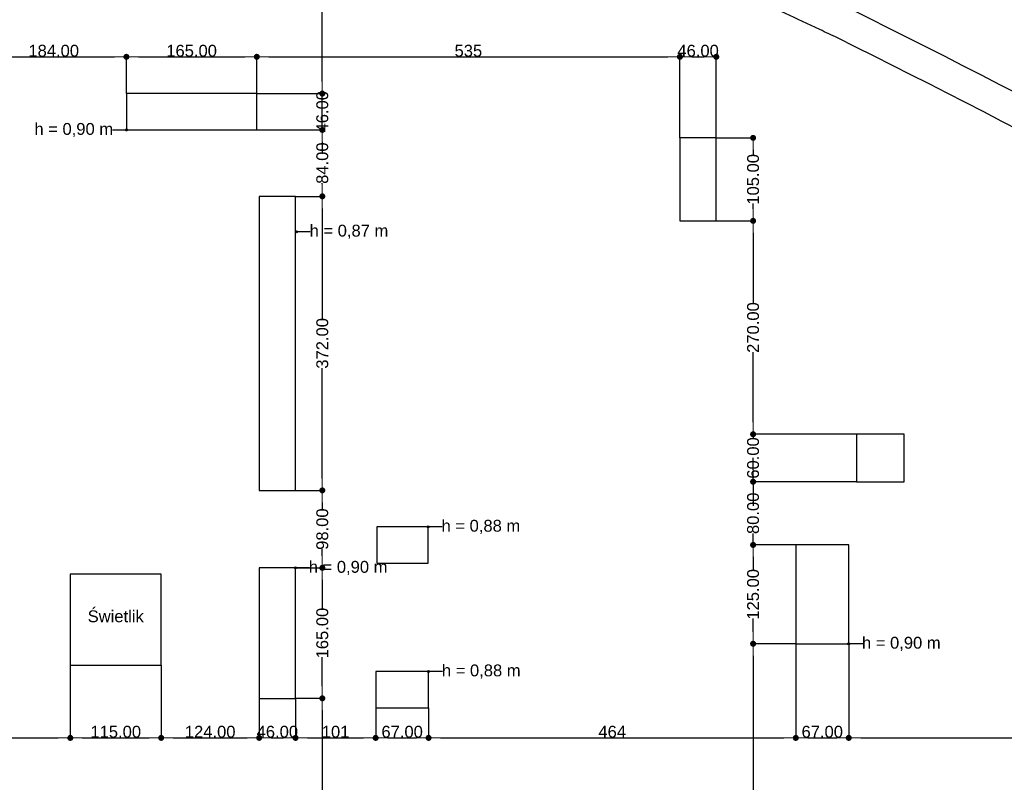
# Model space of a CAD drawing. Header units: millimetres. Extents: x -175445 to -20415, y -559200 to 231527.
# Tile 109 of 256: x -94265 to -81806, y -239425 to -229777. Entities that reach past the tile are written whole.
import ezdxf

# ---------------------------------------------------------------- set-up
doc = ezdxf.new("R2010")
doc.units = ezdxf.units.MM
doc.header["$MEASUREMENT"] = 0
doc.linetypes.add('Wipeout_Contour', pattern=[1000, 0, -1000])
for name, color, linetype in [('Linia', 7, 'Continuous'), ('Strop', 7, 'Continuous'), ('Słup', 7, 'Continuous'), ('Tekst', 7, 'Continuous'), ('Wymiary', 63, 'Continuous')]:
    doc.layers.add(name, color=color, linetype=linetype)
doc.styles.add('Arial', font='txt')
doc.styles.add('Times new roman', font='txt')
doc.dimstyles.new('GENERATED_STYLE__1', dxfattribs={"dimtxt": 150, "dimasz": 152, "dimexe": 0.18, "dimexo": 0, "dimgap": 0.09, "dimtad": 1, "dimtih": 1, "dimtoh": 1, "dimlfac": 0.1, "dimzin": 0, "dimdsep": 46, "dimtxsty": 'Arial', "dimblk": 'ARROWHEAD_11', "dimblk1": 'ARROWHEAD_11', "dimblk2": 'ARROWHEAD_11', "dimcen": 0.09, "dimclrd": 114, "dimclre": 114, "dimclrt": 114, "dimazin": 0, "dimtfac": 1, "dimtdec": 4, "dimtmove": 0, "dimatfit": 3, "dimfxl": 1, "dimtolj": 1, "dimtzin": 0, "dimarcsym": 0})
doc.dimstyles.new('GENERATED_STYLE__2', dxfattribs={"dimtxt": 150, "dimasz": 152, "dimexe": 0.18, "dimexo": 0, "dimgap": 0.09, "dimtad": 1, "dimlfac": 0.1, "dimzin": 0, "dimdsep": 46, "dimtxsty": 'Arial', "dimblk": 'ARROWHEAD_11', "dimblk1": 'ARROWHEAD_11', "dimblk2": 'ARROWHEAD_11', "dimcen": 0.09, "dimclrd": 114, "dimclre": 114, "dimclrt": 114, "dimazin": 0, "dimtfac": 1, "dimtdec": 4, "dimtmove": 0, "dimatfit": 3, "dimfxl": 1, "dimtolj": 1, "dimtzin": 0, "dimarcsym": 0})

# ---------------------------------------------------------------- blocks, each defined once
blk = doc.blocks.new('ARROWHEAD_11')
at = {"color": 0, "linetype": 'Continuous', "lineweight": 0}
blk.add_line((0, 0), (-1, 0), dxfattribs=at)
at = {"color": 0, "linetype": 'Continuous', "lineweight": 0, "const_width": 0.25, "flags": 128}
blk.add_lwpolyline([(-0.125, 0, 1), (0.125, 0, 1)], format="xyb", close=True, dxfattribs=at)
blk = doc.blocks.new('*D4028')
at = {"layer": 'Defpoints', "color": 0}
for p in [(-93625, -237942), (-101501, -238492), (-93625, -238863)]:
    blk.add_point(p, dxfattribs=at)
at = {"layer": 'Wymiary', "color": 114, "lineweight": -2}
for p, q in [((-93625, -237942), (-93625, -238863)), ((-101501, -238492), (-101501, -238863)), ((-101349, -238863), (-93777, -238863))]:
    blk.add_line(p, q, dxfattribs=at)
at = {"layer": 'Wymiary', "color": 114, "lineweight": -2, "xscale": 152, "yscale": 152, "zscale": 152, "rotation": 180}
blk.add_blockref('ARROWHEAD_11', (-101501, -238863), dxfattribs=at)
at = {"layer": 'Wymiary', "color": 114, "lineweight": -2, "xscale": 152, "yscale": 152, "zscale": 152}
blk.add_blockref('ARROWHEAD_11', (-93625, -238863), dxfattribs=at)
at = {"layer": 'Wymiary', "color": 114, "lineweight": 13, "insert": (-97563, -238786), "char_height": 150, "attachment_point": 5, "style": 'Arial'}
blk.add_mtext('\\A1;787', dxfattribs=at)
blk = doc.blocks.new('*D4029')
at = {"layer": 'Defpoints', "color": 0}
for p in [(-93625, -237942), (-92475, -237942), (-92475, -238863)]:
    blk.add_point(p, dxfattribs=at)
at = {"layer": 'Wymiary', "color": 114, "lineweight": -2}
for p, q in [((-93625, -237942), (-93625, -238863)), ((-92475, -237942), (-92475, -238863)), ((-93473, -238863), (-92627, -238863))]:
    blk.add_line(p, q, dxfattribs=at)
at = {"layer": 'Wymiary', "color": 114, "lineweight": -2, "xscale": 152, "yscale": 152, "zscale": 152, "rotation": 180}
blk.add_blockref('ARROWHEAD_11', (-93625, -238863), dxfattribs=at)
at = {"layer": 'Wymiary', "color": 114, "lineweight": -2, "xscale": 152, "yscale": 152, "zscale": 152}
blk.add_blockref('ARROWHEAD_11', (-92475, -238863), dxfattribs=at)
at = {"layer": 'Wymiary', "color": 114, "lineweight": 13, "insert": (-93050, -238786), "char_height": 150, "attachment_point": 5, "style": 'Arial'}
blk.add_mtext('\\A1;115.00', dxfattribs=at)
blk = doc.blocks.new('*D4030')
at = {"layer": 'Defpoints', "color": 0}
for p in [(-92475, -237942), (-91235, -238362), (-91235, -238863)]:
    blk.add_point(p, dxfattribs=at)
at = {"layer": 'Wymiary', "color": 114, "lineweight": -2}
for p, q in [((-92475, -237942), (-92475, -238863)), ((-91235, -238362), (-91235, -238863)), ((-92323, -238863), (-91387, -238863))]:
    blk.add_line(p, q, dxfattribs=at)
at = {"layer": 'Wymiary', "color": 114, "lineweight": -2, "xscale": 152, "yscale": 152, "zscale": 152, "rotation": 180}
blk.add_blockref('ARROWHEAD_11', (-92475, -238863), dxfattribs=at)
at = {"layer": 'Wymiary', "color": 114, "lineweight": -2, "xscale": 152, "yscale": 152, "zscale": 152}
blk.add_blockref('ARROWHEAD_11', (-91235, -238863), dxfattribs=at)
at = {"layer": 'Wymiary', "color": 114, "lineweight": 13, "insert": (-91855, -238786), "char_height": 150, "attachment_point": 5, "style": 'Arial'}
blk.add_mtext('\\A1;124.00', dxfattribs=at)
blk = doc.blocks.new('*D4031')
at = {"layer": 'Defpoints', "color": 0}
for p in [(-91235, -238362), (-90775, -238362), (-90775, -238863)]:
    blk.add_point(p, dxfattribs=at)
at = {"layer": 'Wymiary', "color": 114, "lineweight": -2}
for p, q in [((-91235, -238362), (-91235, -238863)), ((-90775, -238362), (-90775, -238863)), ((-91083, -238863), (-90927, -238863))]:
    blk.add_line(p, q, dxfattribs=at)
at = {"layer": 'Wymiary', "color": 114, "lineweight": -2, "xscale": 152, "yscale": 152, "zscale": 152, "rotation": 180}
blk.add_blockref('ARROWHEAD_11', (-91235, -238863), dxfattribs=at)
at = {"layer": 'Wymiary', "color": 114, "lineweight": -2, "xscale": 152, "yscale": 152, "zscale": 152}
blk.add_blockref('ARROWHEAD_11', (-90775, -238863), dxfattribs=at)
at = {"layer": 'Wymiary', "color": 114, "lineweight": 13, "insert": (-91005, -238786), "char_height": 150, "attachment_point": 5, "style": 'Arial'}
blk.add_mtext('\\A1;46.00', dxfattribs=at)
blk = doc.blocks.new('*D4032')
at = {"layer": 'Defpoints', "color": 0}
for p in [(-90775, -238362), (-89761, -238482), (-89761, -238863)]:
    blk.add_point(p, dxfattribs=at)
at = {"layer": 'Wymiary', "color": 114, "lineweight": -2}
for p, q in [((-90775, -238362), (-90775, -238863)), ((-89761, -238482), (-89761, -238863)), ((-90623, -238863), (-89913, -238863))]:
    blk.add_line(p, q, dxfattribs=at)
at = {"layer": 'Wymiary', "color": 114, "lineweight": -2, "xscale": 152, "yscale": 152, "zscale": 152, "rotation": 180}
blk.add_blockref('ARROWHEAD_11', (-90775, -238863), dxfattribs=at)
at = {"layer": 'Wymiary', "color": 114, "lineweight": -2, "xscale": 152, "yscale": 152, "zscale": 152}
blk.add_blockref('ARROWHEAD_11', (-89761, -238863), dxfattribs=at)
at = {"layer": 'Wymiary', "color": 114, "lineweight": 13, "insert": (-90268, -238786), "char_height": 150, "attachment_point": 5, "style": 'Arial'}
blk.add_mtext('\\A1;101', dxfattribs=at)
blk = doc.blocks.new('*D4033')
at = {"layer": 'Defpoints', "color": 0}
for p in [(-89761, -238482), (-89091, -238482), (-89091, -238863)]:
    blk.add_point(p, dxfattribs=at)
at = {"layer": 'Wymiary', "color": 114, "lineweight": -2}
for p, q in [((-89761, -238482), (-89761, -238863)), ((-89091, -238482), (-89091, -238863)), ((-89609, -238863), (-89243, -238863))]:
    blk.add_line(p, q, dxfattribs=at)
at = {"layer": 'Wymiary', "color": 114, "lineweight": -2, "xscale": 152, "yscale": 152, "zscale": 152, "rotation": 180}
blk.add_blockref('ARROWHEAD_11', (-89761, -238863), dxfattribs=at)
at = {"layer": 'Wymiary', "color": 114, "lineweight": -2, "xscale": 152, "yscale": 152, "zscale": 152}
blk.add_blockref('ARROWHEAD_11', (-89091, -238863), dxfattribs=at)
at = {"layer": 'Wymiary', "color": 114, "lineweight": 13, "insert": (-89426, -238786), "char_height": 150, "attachment_point": 5, "style": 'Arial'}
blk.add_mtext('\\A1;67.00', dxfattribs=at)
blk = doc.blocks.new('*D4034')
at = {"layer": 'Defpoints', "color": 0}
for p in [(-84445, -237672), (-89091, -238482), (-84445, -238863)]:
    blk.add_point(p, dxfattribs=at)
at = {"layer": 'Wymiary', "color": 114, "lineweight": -2}
for p, q in [((-84445, -237672), (-84445, -238863)), ((-89091, -238482), (-89091, -238863)), ((-88939, -238863), (-84597, -238863))]:
    blk.add_line(p, q, dxfattribs=at)
at = {"layer": 'Wymiary', "color": 114, "lineweight": -2, "xscale": 152, "yscale": 152, "zscale": 152, "rotation": 180}
blk.add_blockref('ARROWHEAD_11', (-89091, -238863), dxfattribs=at)
at = {"layer": 'Wymiary', "color": 114, "lineweight": -2, "xscale": 152, "yscale": 152, "zscale": 152}
blk.add_blockref('ARROWHEAD_11', (-84445, -238863), dxfattribs=at)
at = {"layer": 'Wymiary', "color": 114, "lineweight": 13, "insert": (-86768, -238786), "char_height": 150, "attachment_point": 5, "style": 'Arial'}
blk.add_mtext('\\A1;464', dxfattribs=at)
blk = doc.blocks.new('*D4035')
at = {"layer": 'Defpoints', "color": 0}
for p in [(-84445, -237672), (-83775, -237672), (-83775, -238863)]:
    blk.add_point(p, dxfattribs=at)
at = {"layer": 'Wymiary', "color": 114, "lineweight": -2}
for p, q in [((-84445, -237672), (-84445, -238863)), ((-83775, -237672), (-83775, -238863)), ((-84293, -238863), (-83927, -238863))]:
    blk.add_line(p, q, dxfattribs=at)
at = {"layer": 'Wymiary', "color": 114, "lineweight": -2, "xscale": 152, "yscale": 152, "zscale": 152, "rotation": 180}
blk.add_blockref('ARROWHEAD_11', (-84445, -238863), dxfattribs=at)
at = {"layer": 'Wymiary', "color": 114, "lineweight": -2, "xscale": 152, "yscale": 152, "zscale": 152}
blk.add_blockref('ARROWHEAD_11', (-83775, -238863), dxfattribs=at)
at = {"layer": 'Wymiary', "color": 114, "lineweight": 13, "insert": (-84110, -238786), "char_height": 150, "attachment_point": 5, "style": 'Arial'}
blk.add_mtext('\\A1;67.00', dxfattribs=at)
blk = doc.blocks.new('*D4036')
at = {"layer": 'Defpoints', "color": 0}
for p in [(-83775, -237672), (-78020, -238432), (-78020, -238863)]:
    blk.add_point(p, dxfattribs=at)
at = {"layer": 'Wymiary', "color": 114, "lineweight": -2}
for p, q in [((-83775, -237672), (-83775, -238863)), ((-78020, -238432), (-78020, -238863)), ((-83623, -238863), (-78172, -238863))]:
    blk.add_line(p, q, dxfattribs=at)
at = {"layer": 'Wymiary', "color": 114, "lineweight": -2, "xscale": 152, "yscale": 152, "zscale": 152, "rotation": 180}
blk.add_blockref('ARROWHEAD_11', (-83775, -238863), dxfattribs=at)
at = {"layer": 'Wymiary', "color": 114, "lineweight": -2, "xscale": 152, "yscale": 152, "zscale": 152}
blk.add_blockref('ARROWHEAD_11', (-78020, -238863), dxfattribs=at)
at = {"layer": 'Wymiary', "color": 114, "lineweight": 13, "insert": (-80898, -238787), "char_height": 150, "attachment_point": 5, "style": 'Arial'}
blk.add_mtext('\\A1;575', dxfattribs=at)
blk = doc.blocks.new('*D4058')
at = {"layer": 'Defpoints', "color": 0}
for p in [(-90775, -238362), (-90436, -238362), (-91395, -242332)]:
    blk.add_point(p, dxfattribs=at)
at = {"layer": 'Wymiary', "color": 114, "lineweight": -2}
for p, q in [((-90775, -238362), (-90436, -238362)), ((-90436, -238514), (-90436, -240036)), ((-90436, -242180), (-90436, -240659)), ((-91395, -242332), (-90436, -242332))]:
    blk.add_line(p, q, dxfattribs=at)
at = {"layer": 'Wymiary', "color": 114, "lineweight": -2, "xscale": 152, "yscale": 152, "zscale": 152}
for p, rotation in [((-90436, -238362), 90), ((-90436, -242332), 270)]:
    blk.add_blockref('ARROWHEAD_11', p, dxfattribs=dict(at, rotation=rotation))
at = {"layer": 'Wymiary', "color": 114, "lineweight": 13, "insert": (-90436, -240347), "char_height": 150, "attachment_point": 5, "rotation": 90, "style": 'Arial'}
blk.add_mtext('\\A1;397.00', dxfattribs=at)
blk = doc.blocks.new('*D4059')
at = {"layer": 'Defpoints', "color": 0}
for p in [(-90775, -236712), (-90436, -236712), (-90775, -238362)]:
    blk.add_point(p, dxfattribs=at)
at = {"layer": 'Wymiary', "color": 114, "lineweight": -2}
for p, q in [((-90775, -236712), (-90436, -236712)), ((-90436, -236864), (-90436, -237233)), ((-90436, -238210), (-90436, -237842)), ((-90775, -238362), (-90436, -238362))]:
    blk.add_line(p, q, dxfattribs=at)
at = {"layer": 'Wymiary', "color": 114, "lineweight": -2, "xscale": 152, "yscale": 152, "zscale": 152}
for p, rotation in [((-90436, -236712), 90), ((-90436, -238362), 270)]:
    blk.add_blockref('ARROWHEAD_11', p, dxfattribs=dict(at, rotation=rotation))
at = {"layer": 'Wymiary', "color": 114, "lineweight": 13, "insert": (-90436, -237537), "char_height": 150, "attachment_point": 5, "rotation": 90, "style": 'Arial'}
blk.add_mtext('\\A1;165.00', dxfattribs=at)
blk = doc.blocks.new('*D4060')
at = {"layer": 'Defpoints', "color": 0}
for p in [(-90775, -235732), (-90436, -235732), (-90775, -236712)]:
    blk.add_point(p, dxfattribs=at)
at = {"layer": 'Wymiary', "color": 114, "lineweight": -2}
for p, q in [((-90775, -235732), (-90436, -235732)), ((-90436, -235884), (-90436, -235970)), ((-90436, -236560), (-90436, -236475)), ((-90775, -236712), (-90436, -236712))]:
    blk.add_line(p, q, dxfattribs=at)
at = {"layer": 'Wymiary', "color": 114, "lineweight": -2, "xscale": 152, "yscale": 152, "zscale": 152}
for p, rotation in [((-90436, -235732), 90), ((-90436, -236712), 270)]:
    blk.add_blockref('ARROWHEAD_11', p, dxfattribs=dict(at, rotation=rotation))
at = {"layer": 'Wymiary', "color": 114, "lineweight": 13, "insert": (-90436, -236222), "char_height": 150, "attachment_point": 5, "rotation": 90, "style": 'Arial'}
blk.add_mtext('\\A1;98.00', dxfattribs=at)
blk = doc.blocks.new('*D4061')
at = {"layer": 'Defpoints', "color": 0}
for p in [(-90775, -232012), (-90436, -232012), (-90775, -235732)]:
    blk.add_point(p, dxfattribs=at)
at = {"layer": 'Wymiary', "color": 114, "lineweight": -2}
for p, q in [((-90775, -232012), (-90436, -232012)), ((-90436, -232164), (-90436, -233561)), ((-90436, -235580), (-90436, -234184)), ((-90775, -235732), (-90436, -235732))]:
    blk.add_line(p, q, dxfattribs=at)
at = {"layer": 'Wymiary', "color": 114, "lineweight": -2, "xscale": 152, "yscale": 152, "zscale": 152}
for p, rotation in [((-90436, -232012), 90), ((-90436, -235732), 270)]:
    blk.add_blockref('ARROWHEAD_11', p, dxfattribs=dict(at, rotation=rotation))
at = {"layer": 'Wymiary', "color": 114, "lineweight": 13, "insert": (-90436, -233872), "char_height": 150, "attachment_point": 5, "rotation": 90, "style": 'Arial'}
blk.add_mtext('\\A1;372.00', dxfattribs=at)
blk = doc.blocks.new('*D4062')
at = {"layer": 'Defpoints', "color": 0}
for p in [(-91265, -231172), (-90436, -231172), (-90775, -232012)]:
    blk.add_point(p, dxfattribs=at)
at = {"layer": 'Wymiary', "color": 114, "lineweight": -2}
for p, q in [((-91265, -231172), (-90436, -231172)), ((-90436, -231324), (-90436, -231339)), ((-90436, -231860), (-90436, -231846)), ((-90775, -232012), (-90436, -232012))]:
    blk.add_line(p, q, dxfattribs=at)
at = {"layer": 'Wymiary', "color": 114, "lineweight": -2, "xscale": 152, "yscale": 152, "zscale": 152}
for p, rotation in [((-90436, -231172), 90), ((-90436, -232012), 270)]:
    blk.add_blockref('ARROWHEAD_11', p, dxfattribs=dict(at, rotation=rotation))
at = {"layer": 'Wymiary', "color": 114, "lineweight": 13, "insert": (-90436, -231592), "char_height": 150, "attachment_point": 5, "rotation": 90, "style": 'Arial'}
blk.add_mtext('\\A1;84.00', dxfattribs=at)
blk = doc.blocks.new('*D4063')
at = {"layer": 'Defpoints', "color": 0}
for p in [(-91265, -230712), (-90436, -230712), (-91265, -231172)]:
    blk.add_point(p, dxfattribs=at)
at = {"layer": 'Wymiary', "color": 114, "lineweight": -2}
for p, q in [((-90436, -230560), (-90436, -230408)), ((-91265, -230712), (-90436, -230712)), ((-90436, -231172), (-90436, -230712)), ((-91265, -231172), (-90436, -231172)), ((-90436, -231324), (-90436, -231476))]:
    blk.add_line(p, q, dxfattribs=at)
at = {"layer": 'Wymiary', "color": 114, "lineweight": -2, "xscale": 152, "yscale": 152, "zscale": 152}
for p, rotation in [((-90436, -230712), 270), ((-90436, -231172), 90)]:
    blk.add_blockref('ARROWHEAD_11', p, dxfattribs=dict(at, rotation=rotation))
at = {"layer": 'Wymiary', "color": 114, "lineweight": 13, "insert": (-90436, -230942), "char_height": 150, "attachment_point": 5, "rotation": 90, "style": 'Arial'}
blk.add_mtext('\\A1;46.00', dxfattribs=at)
blk = doc.blocks.new('*D4064')
at = {"layer": 'Defpoints', "color": 0}
for p in [(-90436, -227219), (-90374, -227219), (-91265, -230712)]:
    blk.add_point(p, dxfattribs=at)
at = {"layer": 'Wymiary', "color": 114, "lineweight": -2}
for p, q in [((-90374, -227219), (-90437, -227219)), ((-90436, -227371), (-90436, -228800)), ((-90436, -230560), (-90436, -229132)), ((-91265, -230712), (-90436, -230712))]:
    blk.add_line(p, q, dxfattribs=at)
at = {"layer": 'Wymiary', "color": 114, "lineweight": -2, "xscale": 152, "yscale": 152, "zscale": 152}
for p, rotation in [((-90436, -227219), 90), ((-90436, -230712), 270)]:
    blk.add_blockref('ARROWHEAD_11', p, dxfattribs=dict(at, rotation=rotation))
at = {"layer": 'Wymiary', "color": 114, "lineweight": 13, "insert": (-90436, -228966), "char_height": 150, "attachment_point": 5, "rotation": 90, "style": 'Arial'}
blk.add_mtext('\\A1;349', dxfattribs=at)
blk = doc.blocks.new('*D4067')
at = {"layer": 'Defpoints', "color": 0}
for p in [(-84985, -237672), (-84445, -237672), (-83975, -242122)]:
    blk.add_point(p, dxfattribs=at)
at = {"layer": 'Wymiary', "color": 114, "lineweight": -2}
for p, q in [((-84445, -237672), (-84986, -237672)), ((-84985, -237824), (-84985, -239583)), ((-84985, -241970), (-84985, -240212)), ((-83975, -242122), (-84986, -242122))]:
    blk.add_line(p, q, dxfattribs=at)
at = {"layer": 'Wymiary', "color": 114, "lineweight": -2, "xscale": 152, "yscale": 152, "zscale": 152}
for p, rotation in [((-84985, -237672), 90), ((-84985, -242122), 270)]:
    blk.add_blockref('ARROWHEAD_11', p, dxfattribs=dict(at, rotation=rotation))
at = {"layer": 'Wymiary', "color": 114, "lineweight": 13, "insert": (-84985, -239897), "char_height": 150, "attachment_point": 5, "rotation": 90, "style": 'Arial'}
blk.add_mtext('\\A1;445.00', dxfattribs=at)
blk = doc.blocks.new('*D4068')
at = {"layer": 'Defpoints', "color": 0}
for p in [(-84985, -236422), (-84445, -236422), (-84445, -237672)]:
    blk.add_point(p, dxfattribs=at)
at = {"layer": 'Wymiary', "color": 114, "lineweight": -2}
for p, q in [((-84445, -236422), (-84986, -236422)), ((-84985, -236574), (-84985, -236743)), ((-84985, -237520), (-84985, -237352)), ((-84445, -237672), (-84986, -237672))]:
    blk.add_line(p, q, dxfattribs=at)
at = {"layer": 'Wymiary', "color": 114, "lineweight": -2, "xscale": 152, "yscale": 152, "zscale": 152}
for p, rotation in [((-84985, -236422), 90), ((-84985, -237672), 270)]:
    blk.add_blockref('ARROWHEAD_11', p, dxfattribs=dict(at, rotation=rotation))
at = {"layer": 'Wymiary', "color": 114, "lineweight": 13, "insert": (-84985, -237047), "char_height": 150, "attachment_point": 5, "rotation": 90, "style": 'Arial'}
blk.add_mtext('\\A1;125.00', dxfattribs=at)
blk = doc.blocks.new('*D4069')
at = {"layer": 'Defpoints', "color": 0}
for p in [(-84985, -235622), (-83675, -235622), (-84445, -236422)]:
    blk.add_point(p, dxfattribs=at)
at = {"layer": 'Wymiary', "color": 114, "lineweight": -2}
for p, q in [((-84985, -235470), (-84985, -235318)), ((-83675, -235622), (-84986, -235622)), ((-84985, -235622), (-84985, -235769)), ((-84985, -236422), (-84985, -236276)), ((-84445, -236422), (-84986, -236422)), ((-84985, -236574), (-84985, -236726))]:
    blk.add_line(p, q, dxfattribs=at)
at = {"layer": 'Wymiary', "color": 114, "lineweight": -2, "xscale": 152, "yscale": 152, "zscale": 152}
for p, rotation in [((-84985, -235622), 270), ((-84985, -236422), 90)]:
    blk.add_blockref('ARROWHEAD_11', p, dxfattribs=dict(at, rotation=rotation))
at = {"layer": 'Wymiary', "color": 114, "lineweight": 13, "insert": (-84985, -236022), "char_height": 150, "attachment_point": 5, "rotation": 90, "style": 'Arial'}
blk.add_mtext('\\A1;80.00', dxfattribs=at)
blk = doc.blocks.new('*D4070')
at = {"layer": 'Defpoints', "color": 0}
for p in [(-84985, -235022), (-83675, -235022), (-83675, -235622)]:
    blk.add_point(p, dxfattribs=at)
at = {"layer": 'Wymiary', "color": 114, "lineweight": -2}
for p, q in [((-84985, -234870), (-84985, -234718)), ((-83675, -235022), (-84986, -235022)), ((-84985, -235022), (-84985, -235069)), ((-84985, -235622), (-84985, -235576)), ((-83675, -235622), (-84986, -235622)), ((-84985, -235774), (-84985, -235926))]:
    blk.add_line(p, q, dxfattribs=at)
at = {"layer": 'Wymiary', "color": 114, "lineweight": -2, "xscale": 152, "yscale": 152, "zscale": 152}
for p, rotation in [((-84985, -235022), 270), ((-84985, -235622), 90)]:
    blk.add_blockref('ARROWHEAD_11', p, dxfattribs=dict(at, rotation=rotation))
at = {"layer": 'Wymiary', "color": 114, "lineweight": 13, "insert": (-84985, -235322), "char_height": 150, "attachment_point": 5, "rotation": 90, "style": 'Arial'}
blk.add_mtext('\\A1;60.00', dxfattribs=at)
blk = doc.blocks.new('*D4071')
at = {"layer": 'Defpoints', "color": 0}
for p in [(-85451, -232322), (-84985, -232322), (-83675, -235022)]:
    blk.add_point(p, dxfattribs=at)
at = {"layer": 'Wymiary', "color": 114, "lineweight": -2}
for p, q in [((-85451, -232322), (-84985, -232322)), ((-84985, -232474), (-84985, -233360)), ((-84985, -234870), (-84985, -233985)), ((-83675, -235022), (-84986, -235022))]:
    blk.add_line(p, q, dxfattribs=at)
at = {"layer": 'Wymiary', "color": 114, "lineweight": -2, "xscale": 152, "yscale": 152, "zscale": 152}
for p, rotation in [((-84985, -232322), 90), ((-84985, -235022), 270)]:
    blk.add_blockref('ARROWHEAD_11', p, dxfattribs=dict(at, rotation=rotation))
at = {"layer": 'Wymiary', "color": 114, "lineweight": 13, "insert": (-84985, -233672), "char_height": 150, "attachment_point": 5, "rotation": 90, "style": 'Arial'}
blk.add_mtext('\\A1;270.00', dxfattribs=at)
blk = doc.blocks.new('*D4072')
at = {"layer": 'Defpoints', "color": 0}
for p in [(-85451, -231272), (-84985, -231272), (-85451, -232322)]:
    blk.add_point(p, dxfattribs=at)
at = {"layer": 'Wymiary', "color": 114, "lineweight": -2}
for p, q in [((-85451, -231272), (-84985, -231272)), ((-84985, -231424), (-84985, -231493)), ((-84985, -232170), (-84985, -232102)), ((-85451, -232322), (-84985, -232322))]:
    blk.add_line(p, q, dxfattribs=at)
at = {"layer": 'Wymiary', "color": 114, "lineweight": -2, "xscale": 152, "yscale": 152, "zscale": 152}
for p, rotation in [((-84985, -231272), 90), ((-84985, -232322), 270)]:
    blk.add_blockref('ARROWHEAD_11', p, dxfattribs=dict(at, rotation=rotation))
at = {"layer": 'Wymiary', "color": 114, "lineweight": 13, "insert": (-84985, -231797), "char_height": 150, "attachment_point": 5, "rotation": 90, "style": 'Arial'}
blk.add_mtext('\\A1;105.00', dxfattribs=at)
blk = doc.blocks.new('*D4080')
at = {"layer": 'Defpoints', "color": 0}
for p in [(-92915, -230247), (-92915, -230712), (-94755, -230812)]:
    blk.add_point(p, dxfattribs=at)
at = {"layer": 'Wymiary', "color": 114, "lineweight": -2}
for p, q in [((-94755, -230812), (-94755, -230247)), ((-94603, -230247), (-93067, -230247)), ((-92915, -230712), (-92915, -230247))]:
    blk.add_line(p, q, dxfattribs=at)
at = {"layer": 'Wymiary', "color": 114, "lineweight": -2, "xscale": 152, "yscale": 152, "zscale": 152, "rotation": 180}
blk.add_blockref('ARROWHEAD_11', (-94755, -230247), dxfattribs=at)
at = {"layer": 'Wymiary', "color": 114, "lineweight": -2, "xscale": 152, "yscale": 152, "zscale": 152}
blk.add_blockref('ARROWHEAD_11', (-92915, -230247), dxfattribs=at)
at = {"layer": 'Wymiary', "color": 114, "lineweight": 13, "insert": (-93835, -230171), "char_height": 150, "attachment_point": 5, "style": 'Arial'}
blk.add_mtext('\\A1;184.00', dxfattribs=at)
blk = doc.blocks.new('*D4081')
at = {"layer": 'Defpoints', "color": 0}
for p in [(-91265, -230247), (-92915, -230712), (-91265, -230712)]:
    blk.add_point(p, dxfattribs=at)
at = {"layer": 'Wymiary', "color": 114, "lineweight": -2}
for p, q in [((-92915, -230712), (-92915, -230247)), ((-92763, -230247), (-91417, -230247)), ((-91265, -230712), (-91265, -230247))]:
    blk.add_line(p, q, dxfattribs=at)
at = {"layer": 'Wymiary', "color": 114, "lineweight": -2, "xscale": 152, "yscale": 152, "zscale": 152, "rotation": 180}
blk.add_blockref('ARROWHEAD_11', (-92915, -230247), dxfattribs=at)
at = {"layer": 'Wymiary', "color": 114, "lineweight": -2, "xscale": 152, "yscale": 152, "zscale": 152}
blk.add_blockref('ARROWHEAD_11', (-91265, -230247), dxfattribs=at)
at = {"layer": 'Wymiary', "color": 114, "lineweight": 13, "insert": (-92090, -230171), "char_height": 150, "attachment_point": 5, "style": 'Arial'}
blk.add_mtext('\\A1;165.00', dxfattribs=at)
blk = doc.blocks.new('*D4082')
at = {"layer": 'Defpoints', "color": 0}
for p in [(-85911, -230247), (-91265, -230712), (-85911, -231272)]:
    blk.add_point(p, dxfattribs=at)
at = {"layer": 'Wymiary', "color": 114, "lineweight": -2}
for p, q in [((-91265, -230712), (-91265, -230247)), ((-91113, -230247), (-86063, -230247)), ((-85911, -231272), (-85911, -230247))]:
    blk.add_line(p, q, dxfattribs=at)
at = {"layer": 'Wymiary', "color": 114, "lineweight": -2, "xscale": 152, "yscale": 152, "zscale": 152, "rotation": 180}
blk.add_blockref('ARROWHEAD_11', (-91265, -230247), dxfattribs=at)
at = {"layer": 'Wymiary', "color": 114, "lineweight": -2, "xscale": 152, "yscale": 152, "zscale": 152}
blk.add_blockref('ARROWHEAD_11', (-85911, -230247), dxfattribs=at)
at = {"layer": 'Wymiary', "color": 114, "lineweight": 13, "insert": (-88588, -230171), "char_height": 150, "attachment_point": 5, "style": 'Arial'}
blk.add_mtext('\\A1;535', dxfattribs=at)
blk = doc.blocks.new('*D4083')
at = {"layer": 'Defpoints', "color": 0}
for p in [(-85451, -230247), (-85911, -231272), (-85451, -231272)]:
    blk.add_point(p, dxfattribs=at)
at = {"layer": 'Wymiary', "color": 114, "lineweight": -2}
for p, q in [((-85911, -231272), (-85911, -230247)), ((-85759, -230247), (-85603, -230247)), ((-85451, -231272), (-85451, -230247))]:
    blk.add_line(p, q, dxfattribs=at)
at = {"layer": 'Wymiary', "color": 114, "lineweight": -2, "xscale": 152, "yscale": 152, "zscale": 152, "rotation": 180}
blk.add_blockref('ARROWHEAD_11', (-85911, -230247), dxfattribs=at)
at = {"layer": 'Wymiary', "color": 114, "lineweight": -2, "xscale": 152, "yscale": 152, "zscale": 152}
blk.add_blockref('ARROWHEAD_11', (-85451, -230247), dxfattribs=at)
at = {"layer": 'Wymiary', "color": 114, "lineweight": 13, "insert": (-85681, -230171), "char_height": 150, "attachment_point": 5, "style": 'Arial'}
blk.add_mtext('\\A1;46.00', dxfattribs=at)
blk = doc.blocks.new('*D4094')
at = {"layer": 'Defpoints', "color": 0}
for p in [(-156154, -232008), (-69175, -241777), (-69175, -249034)]:
    blk.add_point(p, dxfattribs=at)
at = {"layer": 'Wymiary', "color": 114, "lineweight": -2}
for p, q in [((-156154, -232008), (-156154, -249034)), ((-69175, -241777), (-69175, -249034)), ((-156002, -249034), (-69327, -249034))]:
    blk.add_line(p, q, dxfattribs=at)
at = {"layer": 'Wymiary', "color": 114, "lineweight": -2, "xscale": 152, "yscale": 152, "zscale": 152, "rotation": 180}
blk.add_blockref('ARROWHEAD_11', (-156154, -249034), dxfattribs=at)
at = {"layer": 'Wymiary', "color": 114, "lineweight": -2, "xscale": 152, "yscale": 152, "zscale": 152}
blk.add_blockref('ARROWHEAD_11', (-69175, -249034), dxfattribs=at)
at = {"layer": 'Wymiary', "color": 114, "lineweight": 13, "insert": (-112665, -248957), "char_height": 150, "attachment_point": 5, "style": 'Arial'}
blk.add_mtext('\\A1;8697', dxfattribs=at)

msp = doc.modelspace()

# ---------------------------------------------------------------- linework, layer by layer
at = {"layer": 'Strop', "flags": 128}
for points in [[(-141925.477, -247882.5), (-98195.477, -247882.5), (-98195.477, -246475.703), (-98195.477, -246472.5), (-82945.477, -246472.5), (-76445.477, -246472.5), (-76445.477, -241776.539), (-69175.477, -241776.539), (-69175.477, -240686.539), (-69175.477, -238666.539), (-69175.477, -238082.573, 0.032078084), (-83740.973, -229648.581, 0.000522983), (-83970.746, -229540.292, 0.001988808), (-84846.585, -229132.886, 0.03139835), (-98815.362, -223819.574, 0.034912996), (-116630.822, -219636.298)], [(-141925.477, -247882.5), (-98195.477, -247882.5), (-98195.477, -246475.703), (-98195.477, -246472.5), (-82945.477, -246472.5), (-76445.477, -246472.5), (-76445.477, -241776.539), (-69175.477, -241776.539), (-69175.477, -240686.539), (-69175.477, -238666.539), (-69175.477, -238082.573, 0.032078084), (-83740.973, -229648.581, 0.000522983), (-83970.746, -229540.292, 0.001988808), (-84846.585, -229132.886, 0.03139835), (-98815.362, -223819.574, 0.034912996), (-116630.822, -219636.298)], [(-141925.477, -247482.5), (-98595.477, -247482.5), (-98595.477, -246475.703), (-98595.477, -246072.5), (-82945.477, -246072.5), (-76845.477, -246072.5), (-76845.477, -241376.539), (-69575.477, -241376.539), (-69575.477, -240686.539), (-69575.477, -238666.539), (-69575.477, -238296.6, 0.031662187), (-83915.361, -230008.586, 0.000515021), (-84140.893, -229902.301, 0.001986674), (-85012.909, -229496.669, 0.031396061), (-98933.785, -224201.642, 0.035678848), (-117090.059, -219967.643)]]:
    msp.add_lwpolyline(points, format="xyb", dxfattribs=at)

# ---------------------------------------------------------------- texts
at = {"layer": 'Tekst', "char_height": 150, "attachment_point": 2, "style": 'Times new roman'}
for s, insert in [('\\A1;{\\fArial|b0|i0|c0|p38;h = 0,90 m}', (-93581.202, -231084.2)), ('\\A1;{\\fArial|b0|i0|c0|p38;h = 0,87 m}', (-90098.964, -232371.063)), ('\\A1;{\\fArial|b0|i0|c0|p38;h = 0,88 m}', (-88429.771, -236104.211)), ('\\A1;{\\fArial|b0|i0|c0|p38;h = 0,90 m}', (-83109.77, -237584.2)), ('\\A1;{\\fArial|b0|i0|c0|p38;h = 0,88 m}', (-88425.091, -237934.2))]:
    msp.add_mtext(s, dxfattribs=dict(at, insert=insert))

# ---------------------------------------------------------------- next in the draw order: wipeouts: each hides what was drawn before it
at = {"color": 254, "linetype": 'Wipeout_Contour', "lineweight": 0, "ltscale": 383117.674286}
msp.add_wipeout([(-92915.476, -230712.5), (-92915.476, -231172.5), (-91265.476, -231172.5), (-91265.476, -230712.5)], dxfattribs=at).dxf.layer = 'Słup'
at = {"color": 254, "linetype": 'Wipeout_Contour', "lineweight": 0, "ltscale": 357826.5853}
msp.add_wipeout([(-85910.898, -232322.5), (-85450.898, -232322.5), (-85450.898, -231272.5), (-85910.898, -231272.5)], dxfattribs=at).dxf.layer = 'Słup'
at = {"color": 254, "linetype": 'Wipeout_Contour', "lineweight": 0, "ltscale": 375344.270075}
msp.add_wipeout([(-91235.476, -235732.5), (-90775.476, -235732.5), (-90775.476, -232012.5), (-91235.476, -232012.5)], dxfattribs=at).dxf.layer = 'Słup'
at = {"color": 254, "linetype": 'Wipeout_Contour', "lineweight": 0, "ltscale": 344467.046813}
msp.add_wipeout([(-83675.496, -235622.5), (-83075.496, -235622.5), (-83075.496, -235022.5), (-83675.496, -235022.5)], dxfattribs=at).dxf.layer = 'Słup'
at = {"color": 254, "linetype": 'Wipeout_Contour', "lineweight": 0, "ltscale": 366209.272644}
msp.add_wipeout([(-89745.496, -236652.51), (-89095.496, -236652.51), (-89095.496, -236192.51), (-89745.496, -236192.51)], dxfattribs=at).dxf.layer = 'Słup'
at = {"color": 254, "linetype": 'Wipeout_Contour', "lineweight": 0, "ltscale": 345164.58943}
msp.add_wipeout([(-84445.496, -237672.5), (-83775.496, -237672.5), (-83775.496, -236422.5), (-84445.496, -236422.5)], dxfattribs=at).dxf.layer = 'Słup'
at = {"color": 254, "linetype": 'Wipeout_Contour', "lineweight": 0, "ltscale": 371076.983621}
msp.add_wipeout([(-91235.476, -238362.5), (-90775.476, -238362.5), (-90775.476, -236712.5), (-91235.476, -236712.5)], dxfattribs=at).dxf.layer = 'Słup'
at = {"color": 254, "linetype": 'Wipeout_Contour', "lineweight": 0, "ltscale": 379134.311337}
msp.add_wipeout([(-93625.476, -237942.5), (-92475.476, -237942.5), (-92475.476, -236792.5), (-93625.476, -236792.5)], dxfattribs=at).dxf.layer = 'Słup'
at = {"color": 254, "linetype": 'Wipeout_Contour', "lineweight": 0, "ltscale": 364210.632609}
msp.add_wipeout([(-89760.816, -238482.5), (-89090.816, -238482.5), (-89090.816, -238022.5), (-89760.816, -238022.5)], dxfattribs=at).dxf.layer = 'Słup'

# ---------------------------------------------------------------- next in the draw order: hatches: boundary and pattern name
at = {"layer": 'Linia', "linetype": 'Continuous'}
for points in [[(-92902.976, -231172.5), (-92903.927, -231167.716), (-92906.637, -231163.661), (-92910.692, -231160.951), (-92915.476, -231160), (-92920.259, -231160.951), (-92924.314, -231163.661), (-92927.024, -231167.716), (-92927.976, -231172.5), (-92927.024, -231177.283), (-92924.314, -231181.339), (-92920.259, -231184.048), (-92915.476, -231185), (-92910.692, -231184.048), (-92906.637, -231181.339), (-92903.927, -231177.283)], [(-90752.187, -232459.362), (-90753.139, -232454.579), (-90755.848, -232450.523), (-90759.904, -232447.814), (-90764.687, -232446.862), (-90769.471, -232447.814), (-90773.526, -232450.523), (-90776.236, -232454.579), (-90777.187, -232459.362), (-90776.236, -232464.146), (-90773.526, -232468.201), (-90769.471, -232470.911), (-90764.687, -232471.862), (-90759.904, -232470.911), (-90755.848, -232468.201), (-90753.139, -232464.146)], [(-89082.996, -236192.51), (-89083.947, -236187.726), (-89086.657, -236183.671), (-89090.712, -236180.962), (-89095.496, -236180.01), (-89100.28, -236180.962), (-89104.335, -236183.671), (-89107.044, -236187.726), (-89107.996, -236192.51), (-89107.044, -236197.294), (-89104.335, -236201.349), (-89100.28, -236204.059), (-89095.496, -236205.01), (-89090.712, -236204.059), (-89086.657, -236201.349), (-89083.947, -236197.294)], [(-90762.976, -236712.5), (-90763.927, -236707.716), (-90766.637, -236703.661), (-90770.692, -236700.951), (-90775.476, -236700), (-90780.259, -236700.951), (-90784.314, -236703.661), (-90787.024, -236707.716), (-90787.976, -236712.5), (-90787.024, -236717.283), (-90784.314, -236721.339), (-90780.259, -236724.048), (-90775.476, -236725), (-90770.692, -236724.048), (-90766.637, -236721.339), (-90763.927, -236717.283)], [(-83762.996, -237672.5), (-83763.947, -237667.716), (-83766.657, -237663.661), (-83770.712, -237660.951), (-83775.496, -237660), (-83780.28, -237660.951), (-83784.335, -237663.661), (-83787.044, -237667.716), (-83787.996, -237672.5), (-83787.044, -237677.283), (-83784.335, -237681.339), (-83780.28, -237684.048), (-83775.496, -237685), (-83770.712, -237684.048), (-83766.657, -237681.339), (-83763.947, -237677.283)], [(-89078.316, -238022.5), (-89079.268, -238017.716), (-89081.977, -238013.661), (-89086.033, -238010.951), (-89090.816, -238010), (-89095.6, -238010.951), (-89099.655, -238013.661), (-89102.365, -238017.716), (-89103.316, -238022.5), (-89102.365, -238027.283), (-89099.655, -238031.339), (-89095.6, -238034.048), (-89090.816, -238035), (-89086.033, -238034.048), (-89081.977, -238031.339), (-89079.268, -238027.283)]]:
    msp.add_hatch(color=256, dxfattribs=at).paths.add_polyline_path(points)

# ---------------------------------------------------------------- next in the draw order: linework, layer by layer
at = {"layer": 'Linia'}
for p, q in [((-93092.284, -231172.5), (-92927.976, -231172.5)), ((-90587.878, -232459.362), (-90752.187, -232459.362)), ((-88918.687, -236192.51), (-89082.996, -236192.51)), ((-90598.667, -236712.5), (-90762.976, -236712.5)), ((-83598.687, -237672.5), (-83762.996, -237672.5)), ((-88914.007, -238022.5), (-89078.316, -238022.5))]:
    msp.add_line(p, q, dxfattribs=at)
for centre in [(-92915.476, -231172.5), (-90764.687, -232459.362), (-89095.496, -236192.51), (-90775.476, -236712.5), (-83775.496, -237672.5), (-89090.816, -238022.5)]:
    msp.add_circle(centre, 12.5, dxfattribs=at)
at = {"layer": 'Słup'}
for p, q in [((-92915.476, -230712.5), (-92915.476, -231172.5)), ((-91265.476, -230712.5), (-92915.476, -230712.5)), ((-91265.476, -231172.5), (-91265.476, -230712.5)), ((-92915.476, -231172.5), (-91265.476, -231172.5)), ((-85450.898, -231272.5), (-85910.898, -231272.5)), ((-85910.898, -231272.5), (-85910.898, -232322.5)), ((-85450.898, -232322.5), (-85450.898, -231272.5)), ((-90775.476, -232012.5), (-91235.476, -232012.5)), ((-91235.476, -232012.5), (-91235.476, -235732.5)), ((-90775.476, -235732.5), (-90775.476, -232012.5)), ((-85910.898, -232322.5), (-85450.898, -232322.5)), ((-83075.496, -235022.5), (-83675.496, -235022.5)), ((-83675.496, -235022.5), (-83675.496, -235622.5)), ((-83075.496, -235622.5), (-83075.496, -235022.5)), ((-83675.496, -235622.5), (-83075.496, -235622.5)), ((-91235.476, -235732.5), (-90775.476, -235732.5)), ((-89095.496, -236192.51), (-89745.496, -236192.51)), ((-89745.496, -236192.51), (-89745.496, -236652.51)), ((-89095.496, -236652.51), (-89095.496, -236192.51)), ((-83775.496, -236422.5), (-84445.496, -236422.5)), ((-84445.496, -236422.5), (-84445.496, -237672.5)), ((-83775.496, -237672.5), (-83775.496, -236422.5)), ((-90775.476, -236712.5), (-91235.476, -236712.5)), ((-91235.476, -236712.5), (-91235.476, -238362.5)), ((-90775.476, -238362.5), (-90775.476, -236712.5)), ((-89745.496, -236652.51), (-89095.496, -236652.51)), ((-92475.476, -236792.5), (-93625.476, -236792.5)), ((-93625.476, -236792.5), (-93625.476, -237942.5)), ((-92475.476, -237942.5), (-92475.476, -236792.5)), ((-84445.496, -237672.5), (-83775.496, -237672.5)), ((-93625.476, -237942.5), (-92475.476, -237942.5)), ((-89090.816, -238022.5), (-89760.816, -238022.5)), ((-89760.816, -238022.5), (-89760.816, -238482.5)), ((-89090.816, -238482.5), (-89090.816, -238022.5)), ((-91235.476, -238362.5), (-90775.476, -238362.5)), ((-89760.816, -238482.5), (-89090.816, -238482.5))]:
    msp.add_line(p, q, dxfattribs=at)

# ---------------------------------------------------------------- next in the draw order: texts
at = {"layer": 'Tekst', "char_height": 150, "attachment_point": 2, "style": 'Times new roman'}
for s, insert in [('\\A1;{\\fArial|b0|i0|c0|p38;h = 0,90 m}', (-90109.752, -236624.2)), ('\\A1;{\\fArial|b0|i0|c0|p38;Świetlik}', (-93050.476, -237249.505))]:
    msp.add_mtext(s, dxfattribs=dict(at, insert=insert))

# ---------------------------------------------------------------- next in the draw order: dimensions: what is measured, and where the dimension line sits
at = {"layer": 'Wymiary', "color": 114, "lineweight": 13}
dim = msp.add_linear_dim(base=(-90436.365, -227219.314), p1=(-91265.476, -230712.5), p2=(-90373.881, -227219.314), angle=90, text='349', dimstyle='GENERATED_STYLE__2', dxfattribs=at)
dim.commit()
dim.dimension.update_dxf_attribs({"geometry": '*D4064', "text_midpoint": (-90436.365, -228965.907), "dimtype": 160, "text_rotation": 90})
for base, p1, p2, picture, middle in [((-92915.476, -230247.295), (-94755.476, -230812.5), (-92915.476, -230712.5), '*D4080', (-93835.476, -230247.295)), ((-91265.476, -230247.295), (-92915.476, -230712.5), (-91265.476, -230712.5), '*D4081', (-92090.476, -230247.295)), ((-85450.898, -230247.295), (-85910.898, -231272.5), (-85450.898, -231272.5), '*D4083', (-85680.898, -230247.295)), ((-83775.496, -238862.891), (-84445.496, -237672.5), (-83775.496, -237672.5), '*D4035', (-84110.496, -238862.891)), ((-92475.476, -238862.891), (-93625.476, -237942.5), (-92475.476, -237942.5), '*D4029', (-93050.476, -238862.891)), ((-91235.476, -238862.891), (-92475.476, -237942.5), (-91235.476, -238362.5), '*D4030', (-91855.476, -238862.891)), ((-90775.476, -238862.891), (-91235.476, -238362.5), (-90775.476, -238362.5), '*D4031', (-91005.476, -238862.891)), ((-89090.816, -238862.891), (-89760.816, -238482.5), (-89090.816, -238482.5), '*D4033', (-89425.816, -238862.891))]:
    dim = msp.add_linear_dim(base=base, p1=p1, p2=p2, dimstyle='GENERATED_STYLE__1', dxfattribs=at)
    dim.commit()
    dim.dimension.update_dxf_attribs({"geometry": picture, "text_midpoint": middle, "dimtype": 160})
for base, p1, p2, text, picture, middle in [((-85910.898, -230247.295), (-91265.476, -230712.5), (-85910.898, -231272.5), '535', '*D4082', (-88588.187, -230247.295)), ((-69175.477, -249034.024), (-156154.021, -232007.681), (-69175.477, -241776.539), '8697', '*D4094', (-112664.749, -249034.024)), ((-84445.496, -238862.891), (-89090.816, -238482.5), (-84445.496, -237672.5), '464', '*D4034', (-86768.156, -238862.891)), ((-78020.477, -238862.891), (-83775.496, -237672.5), (-78020.477, -238432.488), '575', '*D4036', (-80897.987, -238862.891)), ((-93625.476, -238862.891), (-101500.816, -238492.5), (-93625.476, -237942.5), '787', '*D4028', (-97563.146, -238862.891)), ((-89760.816, -238862.891), (-90775.476, -238362.5), (-89760.816, -238482.5), '101', '*D4032', (-90268.146, -238862.891))]:
    dim = msp.add_linear_dim(base=base, p1=p1, p2=p2, text=text, dimstyle='GENERATED_STYLE__1', dxfattribs=at)
    dim.commit()
    dim.dimension.update_dxf_attribs({"geometry": picture, "text_midpoint": middle, "dimtype": 160})
for base, p1, p2, picture, middle in [((-90436.365, -230712.5), (-91265.476, -231172.5), (-91265.476, -230712.5), '*D4063', (-90436.365, -230942.5)), ((-90436.365, -231172.5), (-90775.476, -232012.5), (-91265.476, -231172.5), '*D4062', (-90436.365, -231592.5)), ((-84985.377, -231272.5), (-85450.898, -232322.5), (-85450.898, -231272.5), '*D4072', (-84985.377, -231797.5)), ((-90436.365, -232012.5), (-90775.476, -235732.5), (-90775.476, -232012.5), '*D4061', (-90436.365, -233872.5)), ((-84985.377, -232322.5), (-83675.496, -235022.5), (-85450.898, -232322.5), '*D4071', (-84985.377, -233672.5)), ((-84985.377, -235022.5), (-83675.496, -235622.5), (-83675.496, -235022.5), '*D4070', (-84985.377, -235322.5)), ((-84985.377, -235622.5), (-84445.496, -236422.5), (-83675.496, -235622.5), '*D4069', (-84985.377, -236022.5)), ((-90436.365, -235732.5), (-90775.476, -236712.5), (-90775.476, -235732.5), '*D4060', (-90436.365, -236222.5)), ((-84985.377, -236422.5), (-84445.496, -237672.5), (-84445.496, -236422.5), '*D4068', (-84985.377, -237047.5)), ((-90436.365, -236712.5), (-90775.476, -238362.5), (-90775.476, -236712.5), '*D4059', (-90436.365, -237537.5)), ((-84985.377, -237672.5), (-83975.477, -242122.5), (-84445.496, -237672.5), '*D4067', (-84985.377, -239897.5)), ((-90436.365, -238362.5), (-91395.496, -242332.5), (-90775.476, -238362.5), '*D4058', (-90436.365, -240347.5))]:
    dim = msp.add_linear_dim(base=base, p1=p1, p2=p2, angle=90, dimstyle='GENERATED_STYLE__2', dxfattribs=at)
    dim.commit()
    dim.dimension.update_dxf_attribs({"geometry": picture, "text_midpoint": middle, "dimtype": 160, "text_rotation": 90})

doc.saveas('drawing.dxf')
